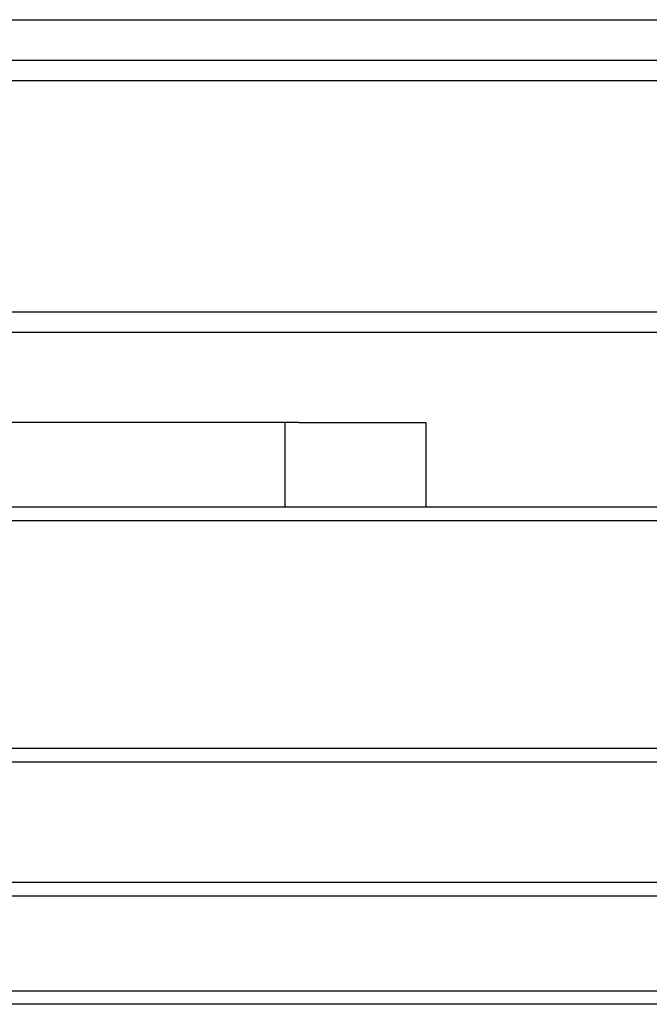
# Model space of a CAD drawing. Extents: x -1809 to 6113, y -4129 to 1471.
# Tile 100 of 197: x 3124 to 3133, y -2807 to -2793. Entities that reach past the tile are written whole.
import ezdxf

# ---------------------------------------------------------------- set-up
doc = ezdxf.new("R2010")
doc.units = 0
doc.linetypes.add('DASHED', pattern=[15, 7, -8])
doc.layers.get('0').update_dxf_attribs({"linetype": 'CONTINUOUS'})
doc.layers.add('1', color=7, linetype='CONTINUOUS')

# ---------------------------------------------------------------- blocks, each defined once
blk = doc.blocks.new('Z-STACK', base_point=(-660.966, -2918.356))
at = {"color": 4, "linetype": 'CONTINUOUS'}
for p, q in [((3100.745, -2792.543), (3179.585, -2792.543)), ((3136.881, -2793.143), (3121.719, -2793.143)), ((3136.927, -2793.443), (3121.805, -2793.443)), ((3121.899, -2796.843), (3136.927, -2796.843)), ((3122.017, -2797.143), (3136.491, -2797.143))]:
    blk.add_line(p, q, dxfattribs=at)
at = {"color": 7, "linetype": 'CONTINUOUS'}
for p, q in [((3124.725, -2798.473), (3121.829, -2798.473)), ((3125.886, -2798.473), (3124.725, -2798.473)), ((3125.888, -2798.473), (3125.886, -2798.473)), ((3125.971, -2798.473), (3125.888, -2798.473)), ((3126.334, -2798.473), (3125.971, -2798.473)), ((3126.385, -2798.473), (3126.334, -2798.473)), ((3126.539, -2798.473), (3126.385, -2798.473)), ((3126.581, -2798.473), (3126.539, -2798.473)), ((3126.597, -2798.473), (3126.581, -2798.473)), ((3126.712, -2798.473), (3126.597, -2798.473)), ((3127.086, -2798.473), (3126.712, -2798.473)), ((3127.612, -2798.473), (3127.086, -2798.473)), ((3127.624, -2798.473), (3127.612, -2798.473)), ((3127.652, -2798.473), (3127.624, -2798.473)), ((3127.736, -2798.473), (3127.652, -2798.473)), ((3127.765, -2798.473), (3127.736, -2798.473)), ((3127.771, -2798.473), (3127.765, -2798.473)), ((3127.785, -2798.473), (3127.771, -2798.473)), ((3128.003, -2798.473), (3127.785, -2798.473)), ((3128.201, -2798.473), (3128.003, -2798.473)), ((3128.201, -2798.473), (3128.99, -2798.473)), ((3128.99, -2798.473), (3128.997, -2798.473)), ((3128.997, -2798.473), (3129.103, -2798.473)), ((3129.103, -2798.473), (3129.119, -2798.473)), ((3129.119, -2798.473), (3129.277, -2798.473)), ((3129.277, -2798.473), (3129.359, -2798.473)), ((3129.359, -2798.473), (3129.425, -2798.473)), ((3129.425, -2798.473), (3129.868, -2798.473)), ((3129.868, -2798.473), (3129.952, -2798.473)), ((3129.952, -2798.473), (3129.969, -2798.473)), ((3129.969, -2798.473), (3130.069, -2798.473)), ((3130.069, -2798.473), (3130.075, -2798.473)), ((3130.075, -2799.723), (3130.075, -2798.473)), ((3127.086, -2799.723), (3123.129, -2799.723)), ((3128.003, -2799.723), (3127.086, -2799.723)), ((3129.359, -2799.723), (3128.003, -2799.723)), ((3130.075, -2799.723), (3129.359, -2799.723)), ((3134.121, -2799.723), (3130.075, -2799.723)), ((3144.311, -2799.923), (3091.668, -2799.923)), ((3107.183, -2803.273), (3144.311, -2803.273)), ((3113.783, -2803.473), (3124.275, -2803.473)), ((3124.275, -2803.473), (3126.075, -2803.473)), ((3126.075, -2803.473), (3127.286, -2803.473)), ((3127.286, -2803.473), (3127.884, -2803.473)), ((3127.884, -2803.473), (3128.075, -2803.473)), ((3128.075, -2803.473), (3129.875, -2803.473)), ((3129.875, -2803.473), (3130.673, -2803.473)), ((3130.673, -2803.473), (3131.086, -2803.473)), ((3131.086, -2803.473), (3132.886, -2803.473)), ((3132.886, -2803.473), (3143.557, -2803.473)), ((3121.774, -2805.243), (3144.311, -2805.243)), ((3121.694, -2805.443), (3144.311, -2805.443)), ((3065.44, -2806.843), (3144.311, -2806.843)), ((3139.994, -2807.043), (3104.432, -2807.043))]:
    blk.add_line(p, q, dxfattribs=at)
at = {"color": 7, "linetype": 'DASHED'}
for p, q in [((3125.886, -2798.473), (3124.725, -2798.473)), ((3125.888, -2798.473), (3125.886, -2798.473)), ((3125.971, -2798.473), (3125.888, -2798.473)), ((3126.334, -2798.473), (3125.971, -2798.473)), ((3126.385, -2798.473), (3126.334, -2798.473)), ((3126.539, -2798.473), (3126.385, -2798.473)), ((3126.581, -2798.473), (3126.539, -2798.473)), ((3126.597, -2798.473), (3126.581, -2798.473)), ((3126.712, -2798.473), (3126.597, -2798.473)), ((3127.086, -2798.473), (3126.712, -2798.473)), ((3127.612, -2798.473), (3127.086, -2798.473)), ((3127.624, -2798.473), (3127.612, -2798.473)), ((3127.652, -2798.473), (3127.624, -2798.473)), ((3127.736, -2798.473), (3127.652, -2798.473)), ((3127.765, -2798.473), (3127.736, -2798.473)), ((3127.771, -2798.473), (3127.765, -2798.473)), ((3127.785, -2798.473), (3127.771, -2798.473)), ((3128.003, -2798.473), (3127.785, -2798.473)), ((3128.201, -2798.473), (3128.003, -2798.473)), ((3128.201, -2798.473), (3128.99, -2798.473)), ((3128.99, -2798.473), (3128.997, -2798.473)), ((3128.997, -2798.473), (3129.103, -2798.473)), ((3129.103, -2798.473), (3129.119, -2798.473)), ((3129.119, -2798.473), (3129.277, -2798.473)), ((3129.277, -2798.473), (3129.359, -2798.473)), ((3129.359, -2798.473), (3130.075, -2798.473)), ((3127.086, -2799.723), (3123.129, -2799.723)), ((3128.003, -2799.723), (3127.086, -2799.723)), ((3129.359, -2799.723), (3128.003, -2799.723)), ((3130.075, -2799.723), (3129.359, -2799.723)), ((3124.275, -2803.473), (3126.075, -2803.473)), ((3126.075, -2803.473), (3127.286, -2803.473)), ((3126.075, -2803.473), (3127.286, -2803.473)), ((3127.286, -2803.473), (3127.884, -2803.473)), ((3127.286, -2803.473), (3127.884, -2803.473)), ((3127.286, -2803.473), (3127.884, -2803.473)), ((3127.884, -2803.473), (3128.075, -2803.473)), ((3127.884, -2803.473), (3128.075, -2803.473)), ((3127.884, -2803.473), (3128.075, -2803.473)), ((3128.075, -2803.473), (3129.875, -2803.473)), ((3128.075, -2803.473), (3129.875, -2803.473)), ((3129.875, -2803.473), (3130.673, -2803.473)), ((3130.673, -2803.473), (3131.086, -2803.473)), ((3131.086, -2803.473), (3132.886, -2803.473))]:
    blk.add_line(p, q, dxfattribs=at)
at = {"color": 1, "linetype": 'CONTINUOUS'}
blk.add_line((3128.003, -2799.723), (3128.003, -2798.473), dxfattribs=at)
at = {"color": 5, "linetype": 'DASHED'}
blk.add_line((3139.993, -2807.043), (3104.432, -2807.043), dxfattribs=at)

msp = doc.modelspace()

# ---------------------------------------------------------------- block references
at = {"layer": '1'}
msp.add_blockref('Z-STACK', (-660.966, -2918.356), dxfattribs=at)

doc.saveas('drawing.dxf')
